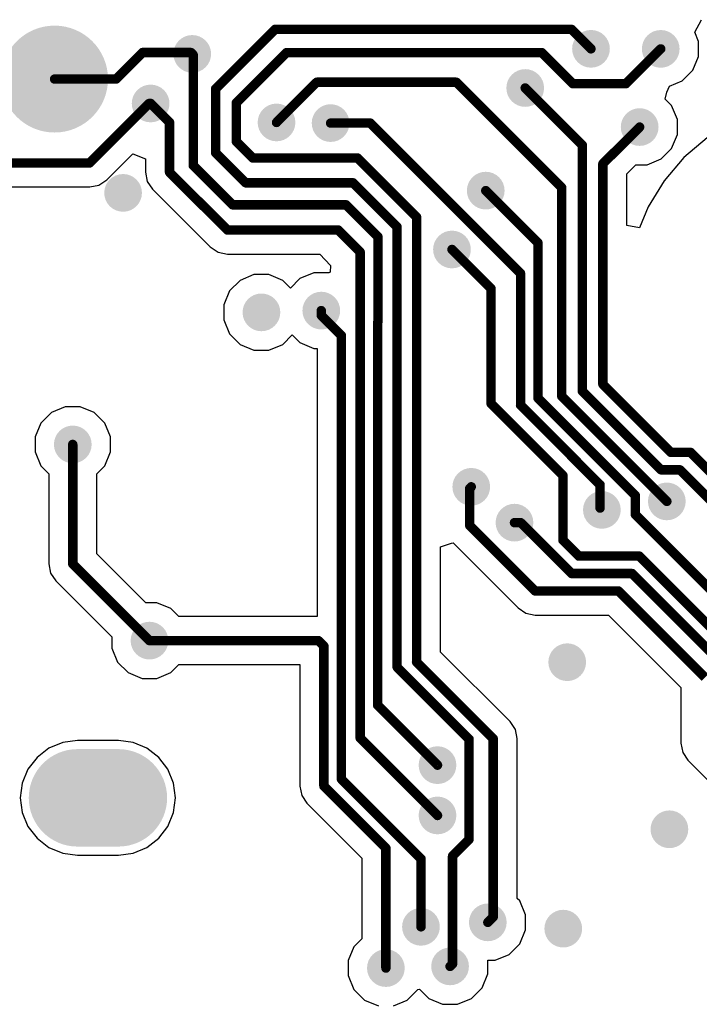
# Model space of a CAD drawing. Header units: inches. Extents: x 0.3 to 40.7, y 0.3 to 25.1.
# Tile 4 of 5: x 23.8 to 34.6, y 9.4 to 25.1. Entities that reach past the tile are written whole.
import ezdxf

# ---------------------------------------------------------------- set-up
doc = ezdxf.new("R2010")
doc.units = ezdxf.units.IN
for name, color, linetype in [('BOTTOM', 5, 'Continuous'), ('Pad Holes', 156, 'Continuous'), ('Via Holes', 16, 'Continuous')]:
    doc.layers.add(name, color=color, linetype=linetype)

# ---------------------------------------------------------------- blocks, each defined once
blk = doc.blocks.new('PEC11J_9215F_S0015_2446')
at = {"layer": 'BOTTOM'}
h = blk.add_hatch(color=5, dxfattribs=at)
edge = h.paths.add_edge_path()
edge.add_arc((0, 0), 0.25, 0, 360)
h = blk.add_hatch(color=5, dxfattribs=at)
edge = h.paths.add_edge_path()
edge.add_arc((0, -4.5), 0.25, 0, 360)
at = {"layer": 'Pad Holes'}
h = blk.add_hatch(color=7, dxfattribs=at)
edge = h.paths.add_edge_path()
edge.add_arc((0, 0), 1.025, 0, 360)
h = blk.add_hatch(color=7, dxfattribs=at)
edge = h.paths.add_edge_path()
edge.add_arc((0, -4.825), 0.775, 180, 360)
edge.add_line((0.775, -4.825), (0.775, -4.175))
edge.add_arc((0, -4.175), 0.775, 0, 180)
edge.add_line((-0.775, -4.175), (-0.775, -4.825))
blk = doc.blocks.new('PIN_HEADER_2_54___VERT__1_4POS_F_________1_2447')
at = {"layer": 'BOTTOM'}
h = blk.add_hatch(color=5, dxfattribs=at)
edge = h.paths.add_edge_path()
edge.add_arc((-3.81, 0), 0.85, 0, 360)
h = blk.add_hatch(color=5, dxfattribs=at)
edge = h.paths.add_edge_path()
edge.add_arc((-1.27, 0), 0.85, 0, 360)
h = blk.add_hatch(color=5, dxfattribs=at)
edge = h.paths.add_edge_path()
edge.add_arc((1.27, 0), 0.85, 0, 360)
h = blk.add_hatch(color=5, dxfattribs=at)
edge = h.paths.add_edge_path()
edge.add_arc((3.81, 0), 0.85, 0, 360)
at = {"layer": 'Pad Holes'}
h = blk.add_hatch(color=7, dxfattribs=at)
edge = h.paths.add_edge_path()
edge.add_arc((-3.81, 0), 0.5, 0, 360)
h = blk.add_hatch(color=7, dxfattribs=at)
edge = h.paths.add_edge_path()
edge.add_arc((-1.27, 0), 0.5, 0, 360)
h = blk.add_hatch(color=7, dxfattribs=at)
edge = h.paths.add_edge_path()
edge.add_arc((1.27, 0), 0.5, 0, 360)
h = blk.add_hatch(color=7, dxfattribs=at)
edge = h.paths.add_edge_path()
edge.add_arc((3.81, 0), 0.5, 0, 360)

msp = doc.modelspace()

# ---------------------------------------------------------------- hatches: boundary and pattern name
at = {"layer": 'BOTTOM'}
h = msp.add_hatch(color=5, dxfattribs=at)
edge = h.paths.add_edge_path()
edge.add_arc((26.5, 24.51), 0.3, 0, 360)
h = msp.add_hatch(color=5, dxfattribs=at)
edge = h.paths.add_edge_path()
edge.add_arc((32.841, 24.591), 0.3, 0, 360)
h = msp.add_hatch(color=5, dxfattribs=at)
edge = h.paths.add_edge_path()
edge.add_arc((33.95, 24.59), 0.3, 0, 360)
h = msp.add_hatch(color=5, dxfattribs=at)
edge = h.paths.add_edge_path()
edge.add_arc((31.795, 23.968), 0.3, 0, 360)
h = msp.add_hatch(color=5, dxfattribs=at)
edge = h.paths.add_edge_path()
edge.add_arc((25.838, 23.722), 0.3, 0, 360)
h = msp.add_hatch(color=5, dxfattribs=at)
edge = h.paths.add_edge_path()
edge.add_arc((27.84, 23.42), 0.3, 0, 360)
h = msp.add_hatch(color=5, dxfattribs=at)
edge = h.paths.add_edge_path()
edge.add_arc((28.7, 23.41), 0.3, 0, 360)
h = msp.add_hatch(color=5, dxfattribs=at)
edge = h.paths.add_edge_path()
edge.add_arc((33.615, 23.347), 0.3, 0, 360)
h = msp.add_hatch(color=5, dxfattribs=at)
edge = h.paths.add_edge_path()
edge.add_arc((25.4, 22.3), 0.3, 0, 360)
h = msp.add_hatch(color=5, dxfattribs=at)
edge = h.paths.add_edge_path()
edge.add_arc((31.167, 22.336), 0.3, 0, 360)
h = msp.add_hatch(color=5, dxfattribs=at)
edge = h.paths.add_edge_path()
edge.add_arc((30.63, 21.4), 0.3, 0, 360)
h = msp.add_hatch(color=5, dxfattribs=at)
edge = h.paths.add_edge_path()
edge.add_arc((27.6, 20.4), 0.3, 0, 360)
h = msp.add_hatch(color=5, dxfattribs=at)
edge = h.paths.add_edge_path()
edge.add_arc((28.552, 20.428), 0.3, 0, 360)
h = msp.add_hatch(color=5, dxfattribs=at)
edge = h.paths.add_edge_path()
edge.add_arc((24.6, 18.3), 0.3, 0, 360)
h = msp.add_hatch(color=5, dxfattribs=at)
edge = h.paths.add_edge_path()
edge.add_arc((30.937, 17.626), 0.3, 0, 360)
h = msp.add_hatch(color=5, dxfattribs=at)
edge = h.paths.add_edge_path()
edge.add_arc((34.047, 17.394), 0.3, 0, 360)
h = msp.add_hatch(color=5, dxfattribs=at)
edge = h.paths.add_edge_path()
edge.add_arc((33.014, 17.259), 0.3, 0, 360)
h = msp.add_hatch(color=5, dxfattribs=at)
edge = h.paths.add_edge_path()
edge.add_arc((31.624, 17.056), 0.3, 0, 360)
h = msp.add_hatch(color=5, dxfattribs=at)
edge = h.paths.add_edge_path()
edge.add_arc((25.82, 15.18), 0.3, 0, 360)
h = msp.add_hatch(color=5, dxfattribs=at)
edge = h.paths.add_edge_path()
edge.add_arc((32.463, 14.837), 0.3, 0, 360)
h = msp.add_hatch(color=5, dxfattribs=at)
edge = h.paths.add_edge_path()
edge.add_arc((30.4, 13.2), 0.3, 0, 360)
h = msp.add_hatch(color=5, dxfattribs=at)
edge = h.paths.add_edge_path()
edge.add_arc((30.4, 12.4), 0.3, 0, 360)
h = msp.add_hatch(color=5, dxfattribs=at)
edge = h.paths.add_edge_path()
edge.add_arc((34.088, 12.18), 0.3, 0, 360)
h = msp.add_hatch(color=5, dxfattribs=at)
edge = h.paths.add_edge_path()
edge.add_arc((31.2, 10.7), 0.3, 0, 360)
h = msp.add_hatch(color=5, dxfattribs=at)
edge = h.paths.add_edge_path()
edge.add_arc((30.137, 10.629), 0.3, 0, 360)
h = msp.add_hatch(color=5, dxfattribs=at)
edge = h.paths.add_edge_path()
edge.add_arc((32.4, 10.6), 0.3, 0, 360)
h = msp.add_hatch(color=5, dxfattribs=at)
edge = h.paths.add_edge_path()
edge.add_arc((29.579, 9.973), 0.3, 0, 360)
h = msp.add_hatch(color=5, dxfattribs=at)
edge = h.paths.add_edge_path()
edge.add_arc((30.6, 10), 0.3, 0, 360)
at = {"layer": 'Via Holes'}
h = msp.add_hatch(color=7, dxfattribs=at)
edge = h.paths.add_edge_path()
edge.add_arc((32.841, 24.591), 0.15, 0, 360)
h = msp.add_hatch(color=7, dxfattribs=at)
edge = h.paths.add_edge_path()
edge.add_arc((33.95, 24.59), 0.15, 0, 360)
h = msp.add_hatch(color=7, dxfattribs=at)
edge = h.paths.add_edge_path()
edge.add_arc((26.5, 24.51), 0.15, 0, 360)
h = msp.add_hatch(color=7, dxfattribs=at)
edge = h.paths.add_edge_path()
edge.add_arc((31.795, 23.968), 0.15, 0, 360)
h = msp.add_hatch(color=7, dxfattribs=at)
edge = h.paths.add_edge_path()
edge.add_arc((25.838, 23.722), 0.15, 0, 360)
h = msp.add_hatch(color=7, dxfattribs=at)
edge = h.paths.add_edge_path()
edge.add_arc((27.84, 23.42), 0.15, 0, 360)
h = msp.add_hatch(color=7, dxfattribs=at)
edge = h.paths.add_edge_path()
edge.add_arc((28.7, 23.41), 0.15, 0, 360)
h = msp.add_hatch(color=7, dxfattribs=at)
edge = h.paths.add_edge_path()
edge.add_arc((33.615, 23.347), 0.15, 0, 360)
h = msp.add_hatch(color=7, dxfattribs=at)
edge = h.paths.add_edge_path()
edge.add_arc((25.4, 22.3), 0.15, 0, 360)
h = msp.add_hatch(color=7, dxfattribs=at)
edge = h.paths.add_edge_path()
edge.add_arc((31.167, 22.336), 0.15, 0, 360)
h = msp.add_hatch(color=7, dxfattribs=at)
edge = h.paths.add_edge_path()
edge.add_arc((30.63, 21.4), 0.15, 0, 360)
h = msp.add_hatch(color=7, dxfattribs=at)
edge = h.paths.add_edge_path()
edge.add_arc((27.6, 20.4), 0.15, 0, 360)
h = msp.add_hatch(color=7, dxfattribs=at)
edge = h.paths.add_edge_path()
edge.add_arc((28.552, 20.428), 0.15, 0, 360)
h = msp.add_hatch(color=7, dxfattribs=at)
edge = h.paths.add_edge_path()
edge.add_arc((24.6, 18.3), 0.15, 0, 360)
h = msp.add_hatch(color=7, dxfattribs=at)
edge = h.paths.add_edge_path()
edge.add_arc((30.937, 17.626), 0.15, 0, 360)
h = msp.add_hatch(color=7, dxfattribs=at)
edge = h.paths.add_edge_path()
edge.add_arc((34.047, 17.394), 0.15, 0, 360)
h = msp.add_hatch(color=7, dxfattribs=at)
edge = h.paths.add_edge_path()
edge.add_arc((33.014, 17.259), 0.15, 0, 360)
h = msp.add_hatch(color=7, dxfattribs=at)
edge = h.paths.add_edge_path()
edge.add_arc((31.624, 17.056), 0.15, 0, 360)
h = msp.add_hatch(color=7, dxfattribs=at)
edge = h.paths.add_edge_path()
edge.add_arc((25.82, 15.18), 0.15, 0, 360)
h = msp.add_hatch(color=7, dxfattribs=at)
edge = h.paths.add_edge_path()
edge.add_arc((32.463, 14.837), 0.15, 0, 360)
h = msp.add_hatch(color=7, dxfattribs=at)
edge = h.paths.add_edge_path()
edge.add_arc((30.4, 13.2), 0.15, 0, 360)
h = msp.add_hatch(color=7, dxfattribs=at)
edge = h.paths.add_edge_path()
edge.add_arc((30.4, 12.4), 0.15, 0, 360)
h = msp.add_hatch(color=7, dxfattribs=at)
edge = h.paths.add_edge_path()
edge.add_arc((34.088, 12.18), 0.15, 0, 360)
h = msp.add_hatch(color=7, dxfattribs=at)
edge = h.paths.add_edge_path()
edge.add_arc((31.2, 10.7), 0.15, 0, 360)
h = msp.add_hatch(color=7, dxfattribs=at)
edge = h.paths.add_edge_path()
edge.add_arc((30.137, 10.629), 0.15, 0, 360)
h = msp.add_hatch(color=7, dxfattribs=at)
edge = h.paths.add_edge_path()
edge.add_arc((32.4, 10.6), 0.15, 0, 360)
h = msp.add_hatch(color=7, dxfattribs=at)
edge = h.paths.add_edge_path()
edge.add_arc((29.579, 9.973), 0.15, 0, 360)
h = msp.add_hatch(color=7, dxfattribs=at)
edge = h.paths.add_edge_path()
edge.add_arc((30.6, 10), 0.15, 0, 360)

# ---------------------------------------------------------------- linework, layer by layer
at = {"layer": 'BOTTOM'}
for p, q in [((34.49, 24.854), (34.596, 25.054)), ((34.55, 24.709), (34.49, 24.854)), ((34.55, 24.471), (34.55, 24.709)), ((34.459, 24.25), (34.55, 24.471)), ((34.29, 24.081), (34.459, 24.25)), ((34.047, 23.9), (34.092, 23.999)), ((34.092, 23.999), (34.29, 24.081)), ((34.021, 23.79), (34.047, 23.9)), ((34.123, 23.687), (34.021, 23.79)), ((34.215, 23.467), (34.123, 23.687)), ((34.215, 23.228), (34.215, 23.467)), ((34.123, 23.007), (34.215, 23.228)), ((34.687, 23.175), (34.319, 22.861)), ((25.139, 22.506), (25.556, 22.923)), ((25.556, 22.923), (25.756, 22.84)), ((33.955, 22.839), (34.123, 23.007)), ((34.319, 22.861), (34.005, 22.493)), ((25.756, 22.84), (25.756, 22.629)), ((33.411, 22.603), (33.555, 22.747)), ((33.555, 22.747), (33.734, 22.747)), ((33.734, 22.747), (33.955, 22.839)), ((25.756, 22.629), (25.785, 22.483)), ((33.411, 21.781), (33.411, 22.603)), ((22.085, 22.394), (24.869, 22.394)), ((24.869, 22.394), (25.015, 22.423)), ((25.015, 22.423), (25.139, 22.506)), ((25.785, 22.483), (25.868, 22.359)), ((34.005, 22.493), (33.752, 22.08)), ((25.868, 22.359), (26.787, 21.44)), ((33.752, 22.08), (33.611, 21.742)), ((33.611, 21.742), (33.411, 21.781)), ((26.787, 21.44), (26.911, 21.357)), ((26.911, 21.357), (27.058, 21.328)), ((27.058, 21.328), (28.528, 21.328)), ((28.528, 21.328), (28.699, 21.144)), ((28.699, 21.144), (28.691, 21.041)), ((27.481, 21), (27.26, 20.909)), ((27.719, 21), (27.481, 21)), ((27.94, 20.909), (27.719, 21)), ((28.433, 21.028), (28.212, 20.936)), ((28.671, 21.028), (28.433, 21.028)), ((28.691, 21.041), (28.671, 21.028)), ((27.26, 20.909), (27.091, 20.74)), ((28.062, 20.786), (27.94, 20.909)), ((28.212, 20.936), (28.062, 20.786)), ((27.091, 20.74), (27, 20.519)), ((27, 20.519), (27, 20.281)), ((27, 20.281), (27.091, 20.06)), ((27.091, 20.06), (27.26, 19.891)), ((27.26, 19.891), (27.481, 19.8)), ((27.719, 19.8), (27.94, 19.891)), ((27.94, 19.891), (28.09, 20.041)), ((28.09, 20.041), (28.212, 19.919)), ((28.212, 19.919), (28.433, 19.828)), ((27.481, 19.8), (27.719, 19.8)), ((28.433, 19.828), (28.488, 19.828)), ((28.488, 19.828), (28.488, 15.562)), ((24.26, 18.809), (24.091, 18.64)), ((24.481, 18.9), (24.26, 18.809)), ((24.719, 18.9), (24.481, 18.9)), ((24.94, 18.809), (24.719, 18.9)), ((25.109, 18.64), (24.94, 18.809)), ((24.091, 18.64), (24, 18.419)), ((25.2, 18.419), (25.109, 18.64)), ((24, 18.419), (24, 18.181)), ((25.2, 18.181), (25.2, 18.419)), ((24, 18.181), (24.091, 17.96)), ((25.109, 17.96), (25.2, 18.181)), ((24.091, 17.96), (24.218, 17.834)), ((24.982, 17.834), (25.109, 17.96)), ((24.218, 17.834), (24.218, 16.4)), ((24.982, 16.558), (24.982, 17.834)), ((30.449, 16.669), (30.621, 16.732)), ((30.449, 14.999), (30.449, 16.669)), ((30.621, 16.732), (30.649, 16.733)), ((30.649, 16.733), (31.682, 15.699)), ((25.761, 15.78), (24.982, 16.558)), ((24.218, 16.4), (24.247, 16.254)), ((24.247, 16.254), (24.33, 16.13)), ((24.33, 16.13), (25.22, 15.239)), ((25.939, 15.78), (25.761, 15.78)), ((26.16, 15.689), (25.939, 15.78)), ((26.286, 15.562), (26.16, 15.689)), ((31.682, 15.699), (31.807, 15.617)), ((28.488, 15.562), (26.286, 15.562)), ((31.807, 15.617), (31.953, 15.587)), ((31.953, 15.587), (33.118, 15.587)), ((33.118, 15.587), (34.27, 14.435)), ((25.22, 15.239), (25.22, 15.061)), ((25.22, 15.061), (25.311, 14.84)), ((31.556, 13.892), (30.449, 14.999)), ((25.311, 14.84), (25.48, 14.671)), ((26.16, 14.671), (26.286, 14.798)), ((26.286, 14.798), (28.211, 14.798)), ((28.211, 14.798), (28.211, 12.866)), ((25.48, 14.671), (25.701, 14.58)), ((25.701, 14.58), (25.939, 14.58)), ((25.939, 14.58), (26.16, 14.671)), ((34.27, 14.435), (34.27, 13.548)), ((31.639, 13.768), (31.556, 13.892)), ((31.668, 13.622), (31.639, 13.768)), ((24.22, 13.468), (24.032, 13.323)), ((24.44, 13.559), (24.22, 13.468)), ((24.675, 13.59), (24.44, 13.559)), ((25.325, 13.59), (24.675, 13.59)), ((25.56, 13.559), (25.325, 13.59)), ((25.78, 13.468), (25.56, 13.559)), ((25.968, 13.323), (25.78, 13.468)), ((31.668, 11.08), (31.668, 13.622)), ((34.27, 13.548), (34.299, 13.402)), ((24.032, 13.323), (23.887, 13.135)), ((26.113, 13.135), (25.968, 13.323)), ((34.299, 13.402), (34.382, 13.278)), ((34.382, 13.278), (35.274, 12.385)), ((23.887, 13.135), (23.796, 12.915)), ((26.204, 12.915), (26.113, 13.135)), ((23.796, 12.915), (23.765, 12.68)), ((26.235, 12.68), (26.204, 12.915)), ((28.211, 12.866), (28.24, 12.719)), ((28.24, 12.719), (28.323, 12.595)), ((23.765, 12.68), (23.796, 12.445)), ((26.204, 12.445), (26.235, 12.68)), ((28.323, 12.595), (29.197, 11.721)), ((23.796, 12.445), (23.887, 12.225)), ((26.113, 12.225), (26.204, 12.445)), ((23.887, 12.225), (24.032, 12.037)), ((25.968, 12.037), (26.113, 12.225)), ((24.032, 12.037), (24.22, 11.892)), ((25.78, 11.892), (25.968, 12.037)), ((24.22, 11.892), (24.44, 11.801)), ((24.44, 11.801), (24.675, 11.77)), ((24.675, 11.77), (25.325, 11.77)), ((25.325, 11.77), (25.56, 11.801)), ((25.56, 11.801), (25.78, 11.892)), ((29.197, 11.721), (29.197, 10.439)), ((31.709, 11.04), (31.668, 11.08)), ((31.8, 10.819), (31.709, 11.04)), ((31.8, 10.581), (31.8, 10.819)), ((31.709, 10.36), (31.8, 10.581)), ((29.197, 10.439), (29.07, 10.313)), ((31.54, 10.191), (31.709, 10.36)), ((29.07, 10.313), (28.979, 10.092)), ((31.319, 10.1), (31.54, 10.191)), ((28.979, 10.092), (28.979, 9.853)), ((31.2, 9.881), (31.2, 10.1)), ((31.2, 10.1), (31.319, 10.1)), ((31.109, 9.66), (31.2, 9.881)), ((28.979, 9.853), (29.07, 9.633)), ((29.07, 9.633), (29.239, 9.464)), ((29.919, 9.464), (30.088, 9.633)), ((30.088, 9.633), (30.114, 9.638)), ((30.114, 9.638), (30.26, 9.491)), ((30.94, 9.491), (31.109, 9.66)), ((29.239, 9.464), (29.46, 9.373)), ((29.698, 9.373), (29.919, 9.464)), ((30.26, 9.491), (30.481, 9.4)), ((30.481, 9.4), (30.719, 9.4)), ((30.719, 9.4), (30.94, 9.491))]:
    msp.add_line(p, q, dxfattribs=at)
at = {"layer": 'BOTTOM', "const_width": 0.15}
for points in [[(26.871, 23.956), (27.816, 24.9)], [(27.816, 24.9), (32.531, 24.9)], [(32.531, 24.9), (32.841, 24.591)], [(25.288, 24.11), (25.71, 24.532)], [(25.71, 24.532), (26.478, 24.532)], [(26.478, 24.532), (26.5, 24.51)], [(26.5, 24.51), (26.516, 24.494)], [(27.199, 23.73), (27.998, 24.53)], [(27.998, 24.53), (32.058, 24.53)], [(32.058, 24.53), (32.551, 24.037)], [(33.397, 24.037), (33.95, 24.59)], [(26.516, 22.735), (26.516, 24.494)], [(24.31, 24.11), (25.288, 24.11)], [(27.84, 23.42), (28.48, 24.06)], [(28.48, 24.06), (30.698, 24.06)], [(30.698, 24.06), (32.375, 22.383)], [(26.871, 22.939), (26.871, 23.956)], [(31.795, 23.968), (32.702, 23.061)], [(32.551, 24.037), (33.397, 24.037)], [(27.199, 23.118), (27.199, 23.73)], [(24.869, 22.776), (25.814, 23.722)], [(25.814, 23.722), (25.838, 23.722)], [(25.838, 23.722), (26.138, 23.422)], [(26.138, 22.629), (26.138, 23.422)], [(28.7, 23.41), (29.33, 23.41)], [(29.33, 23.41), (31.721, 21.02)], [(33.029, 22.762), (33.615, 23.347)], [(27.199, 23.118), (27.463, 22.854)], [(32.702, 19.149), (32.702, 23.061)], [(26.871, 22.939), (27.35, 22.46)], [(27.463, 22.854), (29.13, 22.854)], [(29.13, 22.854), (30.067, 21.917)], [(21.926, 22.776), (24.869, 22.776)], [(26.138, 22.629), (27.058, 21.71)], [(26.516, 22.735), (27.141, 22.11)], [(33.029, 19.258), (33.029, 22.762)], [(27.35, 22.46), (29.056, 22.46)], [(29.056, 22.46), (29.757, 21.759)], [(31.167, 22.336), (31.998, 21.506)], [(32.375, 19.066), (32.375, 22.383)], [(27.141, 22.11), (28.947, 22.11)], [(28.947, 22.11), (29.452, 21.605)], [(30.067, 14.841), (30.067, 21.917)], [(27.058, 21.71), (28.819, 21.71)], [(28.819, 21.71), (29.17, 21.359)], [(29.757, 14.759), (29.757, 21.759)], [(29.452, 20.245), (29.452, 21.605)], [(30.63, 21.4), (31.252, 20.778)], [(31.998, 19.038), (31.998, 21.506)], [(29.17, 13.63), (29.17, 21.359)], [(31.721, 18.924), (31.721, 21.02)], [(31.252, 18.948), (31.252, 20.778)], [(28.552, 20.353), (28.552, 20.428)], [(28.552, 20.353), (28.87, 20.035)], [(29.447, 20.24), (29.452, 20.245)], [(29.447, 14.153), (29.447, 20.24)], [(28.87, 12.98), (28.87, 20.035)], [(33.029, 19.258), (33.816, 18.471)], [(31.998, 19.038), (33.545, 17.491)], [(32.375, 19.066), (34.047, 17.394)], [(32.702, 19.149), (33.955, 17.896)], [(31.252, 18.948), (32.396, 17.805)], [(31.721, 18.924), (32.985, 17.659)], [(33.816, 18.471), (34.114, 18.173)], [(24.6, 16.4), (24.6, 18.3)], [(34.114, 18.173), (34.427, 18.173)], [(34.427, 18.173), (35.027, 17.573)], [(32.396, 16.776), (32.396, 17.805)], [(33.955, 17.896), (34.255, 17.896)], [(34.255, 17.896), (34.869, 17.282)], [(30.913, 17.602), (30.937, 17.626)], [(32.985, 17.288), (32.985, 17.659)], [(30.913, 17.01), (30.913, 17.602)], [(33.545, 17.186), (33.545, 17.491)], [(33.545, 17.186), (35.14, 15.592)], [(30.913, 17.01), (31.953, 15.97)], [(31.624, 17.056), (31.723, 17.056)], [(31.723, 17.056), (32.533, 16.247)], [(32.396, 16.776), (32.647, 16.524)], [(32.647, 16.524), (33.61, 16.524)], [(33.61, 16.524), (34.988, 15.146)], [(24.6, 16.4), (25.82, 15.18)], [(32.533, 16.247), (33.495, 16.247)], [(33.495, 16.247), (34.873, 14.869)], [(31.953, 15.97), (33.276, 15.97)], [(33.276, 15.97), (34.652, 14.594)], [(25.82, 15.18), (28.505, 15.18)], [(28.505, 15.18), (28.593, 15.092)], [(28.593, 12.866), (28.593, 15.092)], [(30.067, 14.841), (31.286, 13.622)], [(29.757, 14.759), (30.902, 13.614)], [(29.447, 14.153), (30.4, 13.2)], [(29.17, 13.63), (30.4, 12.4)], [(30.902, 12.019), (30.902, 13.614)], [(31.286, 10.786), (31.286, 13.622)], [(28.87, 12.98), (30.137, 11.713)], [(28.593, 12.866), (29.579, 11.88)], [(30.639, 11.756), (30.902, 12.019)], [(29.579, 9.973), (29.579, 11.88)], [(30.137, 10.629), (30.137, 11.713)], [(30.639, 10.039), (30.639, 11.756)], [(31.2, 10.7), (31.286, 10.786)], [(30.6, 10), (30.639, 10.039)]]:
    msp.add_lwpolyline(points, dxfattribs=at)
at = {"layer": 'BOTTOM', "const_width": 0.075}
for points in [[(27.778, 24.9, 1), (27.853, 24.9, 1)], [(27.778, 24.9, 1), (27.853, 24.9, 1)], [(32.494, 24.9, 1), (32.569, 24.9, 1)], [(32.494, 24.9, 1), (32.569, 24.9, 1)], [(25.672, 24.532, 1), (25.747, 24.532, 1)], [(25.672, 24.532, 1), (25.747, 24.532, 1)], [(26.441, 24.532, 1), (26.516, 24.532, 1)], [(26.441, 24.532, 1), (26.516, 24.532, 1)], [(26.463, 24.51, 1), (26.538, 24.51, 1)], [(26.463, 24.51, 1), (26.538, 24.51, 1)], [(27.961, 24.53, 1), (28.036, 24.53, 1)], [(27.961, 24.53, 1), (28.036, 24.53, 1)], [(32.021, 24.53, 1), (32.096, 24.53, 1)], [(32.021, 24.53, 1), (32.096, 24.53, 1)], [(32.803, 24.591, 1), (32.878, 24.591, 1)], [(33.913, 24.59, 1), (33.988, 24.59, 1)], [(26.478, 24.494, 1), (26.553, 24.494, 1)], [(26.478, 24.494, 1), (26.553, 24.494, 1)], [(24.273, 24.11, 1), (24.348, 24.11, 1)], [(25.25, 24.11, 1), (25.325, 24.11, 1)], [(25.25, 24.11, 1), (25.325, 24.11, 1)], [(28.443, 24.06, 1), (28.518, 24.06, 1)], [(28.443, 24.06, 1), (28.518, 24.06, 1)], [(30.661, 24.06, 1), (30.736, 24.06, 1)], [(30.661, 24.06, 1), (30.736, 24.06, 1)], [(26.834, 23.956, 1), (26.909, 23.956, 1)], [(26.834, 23.956, 1), (26.909, 23.956, 1)], [(31.757, 23.968, 1), (31.832, 23.968, 1)], [(32.513, 24.037, 1), (32.588, 24.037, 1)], [(32.513, 24.037, 1), (32.588, 24.037, 1)], [(33.36, 24.037, 1), (33.435, 24.037, 1)], [(33.36, 24.037, 1), (33.435, 24.037, 1)], [(27.162, 23.73, 1), (27.237, 23.73, 1)], [(27.162, 23.73, 1), (27.237, 23.73, 1)], [(25.777, 23.722, 1), (25.852, 23.722, 1)], [(25.777, 23.722, 1), (25.852, 23.722, 1)], [(25.801, 23.722, 1), (25.876, 23.722, 1)], [(25.801, 23.722, 1), (25.876, 23.722, 1)], [(26.101, 23.422, 1), (26.176, 23.422, 1)], [(26.101, 23.422, 1), (26.176, 23.422, 1)], [(27.803, 23.42, 1), (27.878, 23.42, 1)], [(28.663, 23.41, 1), (28.738, 23.41, 1)], [(29.293, 23.41, 1), (29.368, 23.41, 1)], [(29.293, 23.41, 1), (29.368, 23.41, 1)], [(33.577, 23.347, 1), (33.652, 23.347, 1)], [(27.162, 23.118, 1), (27.237, 23.118, 1)], [(27.162, 23.118, 1), (27.237, 23.118, 1)], [(32.665, 23.061, 1), (32.74, 23.061, 1)], [(32.665, 23.061, 1), (32.74, 23.061, 1)], [(26.834, 22.939, 1), (26.909, 22.939, 1)], [(26.834, 22.939, 1), (26.909, 22.939, 1)], [(27.426, 22.854, 1), (27.501, 22.854, 1)], [(27.426, 22.854, 1), (27.501, 22.854, 1)], [(29.092, 22.854, 1), (29.167, 22.854, 1)], [(29.092, 22.854, 1), (29.167, 22.854, 1)], [(24.831, 22.776, 1), (24.906, 22.776, 1)], [(24.831, 22.776, 1), (24.906, 22.776, 1)], [(26.101, 22.629, 1), (26.176, 22.629, 1)], [(26.101, 22.629, 1), (26.176, 22.629, 1)], [(26.478, 22.735, 1), (26.553, 22.735, 1)], [(26.478, 22.735, 1), (26.553, 22.735, 1)], [(32.992, 22.762, 1), (33.067, 22.762, 1)], [(32.992, 22.762, 1), (33.067, 22.762, 1)], [(27.312, 22.46, 1), (27.387, 22.46, 1)], [(27.312, 22.46, 1), (27.387, 22.46, 1)], [(29.019, 22.46, 1), (29.094, 22.46, 1)], [(29.019, 22.46, 1), (29.094, 22.46, 1)], [(31.13, 22.336, 1), (31.205, 22.336, 1)], [(32.338, 22.383, 1), (32.413, 22.383, 1)], [(32.338, 22.383, 1), (32.413, 22.383, 1)], [(27.103, 22.11, 1), (27.178, 22.11, 1)], [(27.103, 22.11, 1), (27.178, 22.11, 1)], [(28.909, 22.11, 1), (28.984, 22.11, 1)], [(28.909, 22.11, 1), (28.984, 22.11, 1)], [(30.029, 21.917, 1), (30.104, 21.917, 1)], [(30.029, 21.917, 1), (30.104, 21.917, 1)], [(27.02, 21.71, 1), (27.095, 21.71, 1)], [(27.02, 21.71, 1), (27.095, 21.71, 1)], [(28.782, 21.71, 1), (28.857, 21.71, 1)], [(28.782, 21.71, 1), (28.857, 21.71, 1)], [(29.72, 21.759, 1), (29.795, 21.759, 1)], [(29.72, 21.759, 1), (29.795, 21.759, 1)], [(29.414, 21.605, 1), (29.489, 21.605, 1)], [(29.414, 21.605, 1), (29.489, 21.605, 1)], [(30.593, 21.4, 1), (30.668, 21.4, 1)], [(31.96, 21.506, 1), (32.035, 21.506, 1)], [(31.96, 21.506, 1), (32.035, 21.506, 1)], [(29.133, 21.359, 1), (29.208, 21.359, 1)], [(29.133, 21.359, 1), (29.208, 21.359, 1)], [(31.683, 21.02, 1), (31.758, 21.02, 1)], [(31.683, 21.02, 1), (31.758, 21.02, 1)], [(31.215, 20.778, 1), (31.29, 20.778, 1)], [(31.215, 20.778, 1), (31.29, 20.778, 1)], [(28.514, 20.428, 1), (28.589, 20.428, 1)], [(28.514, 20.353, 1), (28.589, 20.353, 1)], [(28.514, 20.353, 1), (28.589, 20.353, 1)], [(29.41, 20.24, 1), (29.485, 20.24, 1)], [(29.41, 20.24, 1), (29.485, 20.24, 1)], [(29.414, 20.245, 1), (29.489, 20.245, 1)], [(29.414, 20.245, 1), (29.489, 20.245, 1)], [(28.833, 20.035, 1), (28.908, 20.035, 1)], [(28.833, 20.035, 1), (28.908, 20.035, 1)], [(32.992, 19.258, 1), (33.067, 19.258, 1)], [(32.992, 19.258, 1), (33.067, 19.258, 1)], [(31.96, 19.038, 1), (32.035, 19.038, 1)], [(31.96, 19.038, 1), (32.035, 19.038, 1)], [(32.338, 19.066, 1), (32.413, 19.066, 1)], [(32.338, 19.066, 1), (32.413, 19.066, 1)], [(32.665, 19.149, 1), (32.74, 19.149, 1)], [(32.665, 19.149, 1), (32.74, 19.149, 1)], [(31.215, 18.948, 1), (31.29, 18.948, 1)], [(31.215, 18.948, 1), (31.29, 18.948, 1)], [(31.683, 18.924, 1), (31.758, 18.924, 1)], [(31.683, 18.924, 1), (31.758, 18.924, 1)], [(33.778, 18.471, 1), (33.853, 18.471, 1)], [(33.778, 18.471, 1), (33.853, 18.471, 1)], [(24.562, 18.3, 1), (24.637, 18.3, 1)], [(34.076, 18.173, 1), (34.151, 18.173, 1)], [(34.076, 18.173, 1), (34.151, 18.173, 1)], [(34.389, 18.173, 1), (34.464, 18.173, 1)], [(34.389, 18.173, 1), (34.464, 18.173, 1)], [(32.358, 17.805, 1), (32.433, 17.805, 1)], [(32.358, 17.805, 1), (32.433, 17.805, 1)], [(33.918, 17.896, 1), (33.993, 17.896, 1)], [(33.918, 17.896, 1), (33.993, 17.896, 1)], [(34.218, 17.896, 1), (34.293, 17.896, 1)], [(34.218, 17.896, 1), (34.293, 17.896, 1)], [(30.899, 17.626, 1), (30.974, 17.626, 1)], [(32.948, 17.659, 1), (33.023, 17.659, 1)], [(32.948, 17.659, 1), (33.023, 17.659, 1)], [(30.875, 17.602, 1), (30.95, 17.602, 1)], [(30.875, 17.602, 1), (30.95, 17.602, 1)], [(33.508, 17.491, 1), (33.583, 17.491, 1)], [(33.508, 17.491, 1), (33.583, 17.491, 1)], [(34.01, 17.394, 1), (34.085, 17.394, 1)], [(32.948, 17.288, 1), (33.023, 17.288, 1)], [(33.508, 17.186, 1), (33.583, 17.186, 1)], [(33.508, 17.186, 1), (33.583, 17.186, 1)], [(30.875, 17.01, 1), (30.95, 17.01, 1)], [(30.875, 17.01, 1), (30.95, 17.01, 1)], [(31.587, 17.056, 1), (31.662, 17.056, 1)], [(31.685, 17.056, 1), (31.76, 17.056, 1)], [(31.685, 17.056, 1), (31.76, 17.056, 1)], [(32.358, 16.776, 1), (32.433, 16.776, 1)], [(32.358, 16.776, 1), (32.433, 16.776, 1)], [(32.61, 16.524, 1), (32.685, 16.524, 1)], [(32.61, 16.524, 1), (32.685, 16.524, 1)], [(33.572, 16.524, 1), (33.647, 16.524, 1)], [(33.572, 16.524, 1), (33.647, 16.524, 1)], [(24.562, 16.4, 1), (24.637, 16.4, 1)], [(24.562, 16.4, 1), (24.637, 16.4, 1)], [(32.495, 16.247, 1), (32.57, 16.247, 1)], [(32.495, 16.247, 1), (32.57, 16.247, 1)], [(33.457, 16.247, 1), (33.532, 16.247, 1)], [(33.457, 16.247, 1), (33.532, 16.247, 1)], [(31.915, 15.97, 1), (31.99, 15.97, 1)], [(31.915, 15.97, 1), (31.99, 15.97, 1)], [(33.238, 15.97, 1), (33.313, 15.97, 1)], [(33.238, 15.97, 1), (33.313, 15.97, 1)], [(25.782, 15.18, 1), (25.857, 15.18, 1)], [(25.782, 15.18, 1), (25.857, 15.18, 1)], [(28.468, 15.18, 1), (28.543, 15.18, 1)], [(28.468, 15.18, 1), (28.543, 15.18, 1)], [(28.556, 15.092, 1), (28.631, 15.092, 1)], [(28.556, 15.092, 1), (28.631, 15.092, 1)], [(30.029, 14.841, 1), (30.104, 14.841, 1)], [(30.029, 14.841, 1), (30.104, 14.841, 1)], [(29.72, 14.759, 1), (29.795, 14.759, 1)], [(29.72, 14.759, 1), (29.795, 14.759, 1)], [(29.41, 14.153, 1), (29.485, 14.153, 1)], [(29.41, 14.153, 1), (29.485, 14.153, 1)], [(29.133, 13.63, 1), (29.208, 13.63, 1)], [(29.133, 13.63, 1), (29.208, 13.63, 1)], [(30.865, 13.614, 1), (30.94, 13.614, 1)], [(30.865, 13.614, 1), (30.94, 13.614, 1)], [(31.249, 13.622, 1), (31.324, 13.622, 1)], [(31.249, 13.622, 1), (31.324, 13.622, 1)], [(30.362, 13.2, 1), (30.438, 13.2, 1)], [(28.833, 12.98, 1), (28.908, 12.98, 1)], [(28.833, 12.98, 1), (28.908, 12.98, 1)], [(28.556, 12.866, 1), (28.631, 12.866, 1)], [(28.556, 12.866, 1), (28.631, 12.866, 1)], [(30.362, 12.4, 1), (30.438, 12.4, 1)], [(30.865, 12.019, 1), (30.94, 12.019, 1)], [(30.865, 12.019, 1), (30.94, 12.019, 1)], [(29.542, 11.88, 1), (29.617, 11.88, 1)], [(29.542, 11.88, 1), (29.617, 11.88, 1)], [(30.1, 11.713, 1), (30.175, 11.713, 1)], [(30.1, 11.713, 1), (30.175, 11.713, 1)], [(30.602, 11.756, 1), (30.677, 11.756, 1)], [(30.602, 11.756, 1), (30.677, 11.756, 1)], [(31.249, 10.786, 1), (31.324, 10.786, 1)], [(31.249, 10.786, 1), (31.324, 10.786, 1)], [(30.1, 10.629, 1), (30.175, 10.629, 1)], [(31.163, 10.7, 1), (31.238, 10.7, 1)], [(29.542, 9.973, 1), (29.617, 9.973, 1)], [(30.562, 10, 1), (30.638, 10, 1)], [(30.602, 10.039, 1), (30.677, 10.039, 1)], [(30.602, 10.039, 1), (30.677, 10.039, 1)]]:
    msp.add_lwpolyline(points, format="xyb", close=True, dxfattribs=at)

# ---------------------------------------------------------------- block references
msp.add_blockref('PIN_HEADER_2_54___VERT__1_4POS_F_________1_2447', (20.5, 24.11))
at = {"rotation": 90}
msp.add_blockref('PEC11J_9215F_S0015_2446', (20.5, 12.68), dxfattribs=at)

doc.saveas('drawing.dxf')
